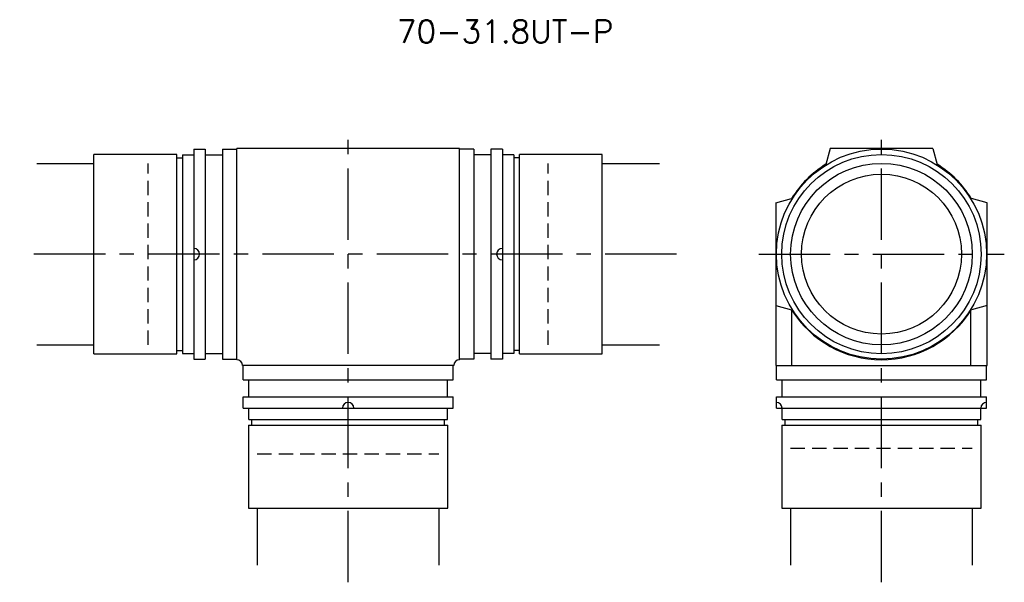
# Model space of a CAD drawing. Extents: x -193 to -20, y 118 to 217.
import ezdxf
from ezdxf.enums import TextEntityAlignment as Align

# ---------------------------------------------------------------- set-up
doc = ezdxf.new("R2010")
doc.units = 0
doc.header["$LTSCALE"] = 10
doc.linetypes.add('CENTER', pattern=[2, 1.25, -0.25, 0.25, -0.25])
doc.linetypes.add('HIDDEN', pattern=[0.375, 0.25, -0.125])
doc.layers.get('0').update_dxf_attribs({"linetype": 'CONTINUOUS'})
for name, color, linetype in [('HOJO', 4, 'CONTINUOUS'), ('L-CENTER', 1, 'CENTER'), ('L-HIDDEN', 3, 'HIDDEN')]:
    doc.layers.add(name, color=color, linetype=linetype)
doc.styles.add('BIGFONT', font='txt', dxfattribs={"bigfont": 'bigfont'})

msp = doc.modelspace()

# ---------------------------------------------------------------- linework, layer by layer
for p, q in [((-162.34, 193.89), (-162.34, 157.09)), ((-162.34, 193.89), (-160.34, 193.89)), ((-160.34, 193.89), (-160.34, 157.09)), ((-157.34, 193.89), (-157.34, 157.09)), ((-157.34, 193.89), (-154.84, 193.89)), ((-115.84, 193.99), (-154.84, 193.99)), ((-154.84, 156.99), (-154.84, 193.99)), ((-115.84, 156.99), (-115.84, 193.99)), ((-113.34, 193.89), (-115.84, 193.89)), ((-113.34, 193.89), (-113.34, 157.09)), ((-110.34, 193.89), (-110.34, 157.09)), ((-108.34, 193.89), (-110.34, 193.89)), ((-108.34, 193.89), (-108.34, 157.09)), ((-50.97, 193.99), (-51.71, 191.21)), ((-32.97, 193.99), (-50.97, 193.99)), ((-32.97, 193.99), (-32.23, 191.21)), ((-179.84, 158.04), (-179.84, 192.94)), ((-165.34, 192.94), (-179.84, 192.94)), ((-165.34, 158.04), (-165.34, 192.94)), ((-165.34, 192.36), (-164.34, 192.36)), ((-164.34, 192.89), (-164.34, 158.09)), ((-164.34, 192.89), (-162.34, 192.89)), ((-160.34, 192.89), (-157.34, 192.89)), ((-110.34, 192.89), (-113.34, 192.89)), ((-106.34, 192.89), (-108.34, 192.89)), ((-106.34, 192.89), (-106.34, 158.09)), ((-105.34, 192.36), (-106.34, 192.36)), ((-105.34, 158.04), (-105.34, 192.94)), ((-90.84, 192.94), (-105.34, 192.94)), ((-90.84, 158.04), (-90.84, 192.94)), ((-60.47, 184.49), (-57.7, 185.23)), ((-60.47, 184.49), (-60.47, 155.99)), ((-23.47, 184.49), (-26.24, 185.23)), ((-23.47, 155.99), (-23.47, 184.49)), ((-60.47, 166.49), (-57.7, 165.74)), ((-57.7, 165.74), (-57.7, 155.99)), ((-26.36, 165.74), (-26.36, 155.99)), ((-23.47, 166.49), (-26.24, 165.74)), ((-165.34, 158.61), (-164.34, 158.61)), ((-105.34, 158.61), (-106.34, 158.61)), ((-179.84, 158.04), (-165.34, 158.04)), ((-164.34, 158.09), (-162.34, 158.09)), ((-162.34, 157.09), (-160.34, 157.09)), ((-160.34, 158.09), (-157.34, 158.09)), ((-157.34, 157.09), (-154.84, 157.09)), ((-154.84, 156.99), (-154.84, 156.99)), ((-113.34, 157.09), (-115.84, 157.09)), ((-115.84, 156.99), (-115.84, 156.99)), ((-110.34, 158.09), (-113.34, 158.09)), ((-108.34, 157.09), (-110.34, 157.09)), ((-106.34, 158.09), (-108.34, 158.09)), ((-105.34, 158.04), (-90.84, 158.04)), ((-116.84, 155.99), (-153.84, 155.99)), ((-153.74, 153.49), (-153.74, 155.99)), ((-116.94, 153.49), (-116.94, 155.99)), ((-60.47, 155.99), (-23.47, 155.99)), ((-60.37, 153.49), (-60.37, 155.99)), ((-23.57, 153.49), (-23.57, 155.99)), ((-153.74, 153.49), (-116.94, 153.49)), ((-152.74, 150.49), (-152.74, 153.49)), ((-117.94, 150.49), (-117.94, 153.49)), ((-60.37, 153.49), (-23.57, 153.49)), ((-59.37, 150.49), (-59.37, 153.49)), ((-24.57, 150.49), (-24.57, 153.49)), ((-153.74, 150.49), (-116.94, 150.49)), ((-153.74, 148.49), (-153.74, 150.49)), ((-116.94, 148.49), (-116.94, 150.49)), ((-60.37, 148.49), (-60.37, 150.49)), ((-60.37, 150.49), (-23.57, 150.49)), ((-23.57, 148.49), (-23.57, 150.49)), ((-153.74, 148.49), (-116.94, 148.49)), ((-152.74, 146.49), (-152.74, 148.49)), ((-117.94, 146.49), (-117.94, 148.49)), ((-60.37, 148.49), (-23.57, 148.49)), ((-59.37, 146.49), (-59.37, 148.49)), ((-24.57, 146.49), (-24.57, 148.49)), ((-152.79, 145.49), (-152.79, 130.99)), ((-152.79, 145.49), (-117.89, 145.49)), ((-152.74, 146.49), (-117.94, 146.49)), ((-152.21, 145.49), (-152.21, 146.49)), ((-118.46, 145.49), (-118.46, 146.49)), ((-117.89, 130.99), (-117.89, 145.49)), ((-59.42, 145.49), (-59.42, 130.99)), ((-59.42, 145.49), (-24.52, 145.49)), ((-59.37, 146.49), (-24.57, 146.49)), ((-58.84, 145.49), (-58.84, 146.49)), ((-25.09, 145.49), (-25.09, 146.49)), ((-24.52, 130.99), (-24.52, 145.49)), ((-152.79, 130.99), (-117.89, 130.99)), ((-59.42, 130.99), (-24.52, 130.99))]:
    msp.add_line(p, q)
for radius in [18.4, 17.45, 15.9, 14]:
    msp.add_circle((-41.97, 175.49), radius)
for centre, radius, start, end in [((-41.97, 175.49), 18.5, 121.7799, 148.2201), ((-41.97, 175.49), 18.5, 31.7799, 58.2201), ((-162.34, 175.49), 1, 270, 90), ((-108.34, 175.49), 1, 90, 270), ((-41.97, 175.49), 18.5, 211.7799, 328.2201), ((-154.84, 155.99), 1, 0, 90), ((-115.84, 155.99), 1, 90, 180), ((-135.34, 148.49), 1, 0, 180), ((-60.37, 148.49), 1, 0, 90), ((-23.57, 148.49), 1, 90, 180)]:
    msp.add_arc(centre, radius, start, end)
at = {"layer": 'HOJO'}
for p, q in [((-189.84, 191.39), (-179.84, 191.39)), ((-90.84, 191.39), (-80.84, 191.39)), ((-189.84, 159.59), (-179.84, 159.59)), ((-90.84, 159.59), (-80.84, 159.59)), ((-151.24, 130.99), (-151.24, 120.99)), ((-119.44, 130.99), (-119.44, 120.99)), ((-57.87, 130.99), (-57.87, 120.99)), ((-26.07, 130.99), (-26.07, 120.99))]:
    msp.add_line(p, q, dxfattribs=at)
at = {"layer": 'L-CENTER'}
for p, q in [((-135.34, 117.99), (-135.34, 196.99)), ((-41.97, 117.99), (-41.97, 196.99)), ((-77.84, 175.49), (-192.84, 175.49)), ((-63.47, 175.49), (-20.47, 175.49))]:
    msp.add_line(p, q, dxfattribs=at)
at = {"layer": 'L-HIDDEN'}
for p, q in [((-170.34, 159.59), (-170.34, 191.39)), ((-100.34, 159.59), (-100.34, 191.39)), ((-57.87, 141.49), (-26.07, 141.49)), ((-151.24, 140.49), (-119.44, 140.49))]:
    msp.add_line(p, q, dxfattribs=at)

# ---------------------------------------------------------------- texts
at = {"layer": 'HOJO', "style": 'BIGFONT'}
msp.add_text('70-31.8UT-P', height=4, dxfattribs=at).set_placement((-107.84, 214.49), align=Align.MIDDLE_CENTER)

doc.saveas('drawing.dxf')
